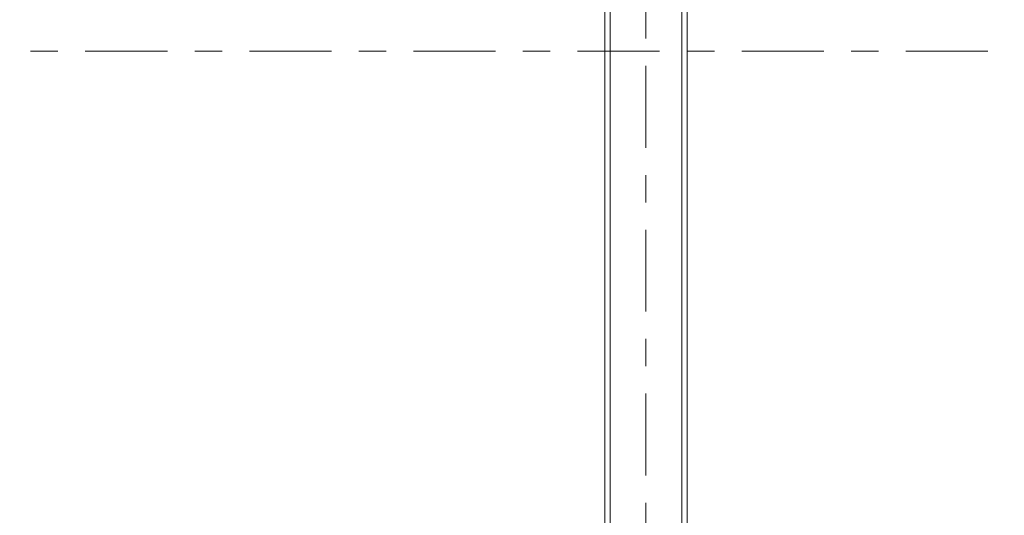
# Model space of a CAD drawing. Header units: millimetres. Extents: x -923 to -82, y -1402 to -808.
# Tile 31 of 109: x -685 to -649, y -1214 to -1196. Entities that reach past the tile are written whole.
import ezdxf

# ---------------------------------------------------------------- set-up
doc = ezdxf.new("R2010")
doc.units = ezdxf.units.MM
doc.linetypes.add('XKITLINE00', pattern=[0])
doc.linetypes.add('XKITLINE03', pattern=[6, 3, -1, 1, -1])
doc.layers.add('Onderdeel', color=2, linetype='Continuous', lineweight=0)
doc.layers.add('Stramien', color=4, linetype='Continuous', lineweight=0)

msp = doc.modelspace()

# ---------------------------------------------------------------- linework, layer by layer
at = {"layer": 'Onderdeel', "linetype": 'XKITLINE00', "lineweight": 0}
for p, q in [((-663.624, -1185.706), (-663.624, -1254.206)), ((-661.004, -1254.206), (-661.004, -1185.706)), ((-660.814, -1185.706), (-660.814, -1254.206)), ((-663.814, -1188.706), (-663.814, -1254.206))]:
    msp.add_line(p, q, dxfattribs=at)
at = {"layer": 'Stramien', "linetype": 'XKITLINE03', "lineweight": 0}
for p, q in [((-662.315, -1338.741), (-662.315, -1151.206)), ((-880.815, -1197.206), (-445.815, -1197.206))]:
    msp.add_line(p, q, dxfattribs=at)

doc.saveas('drawing.dxf')
